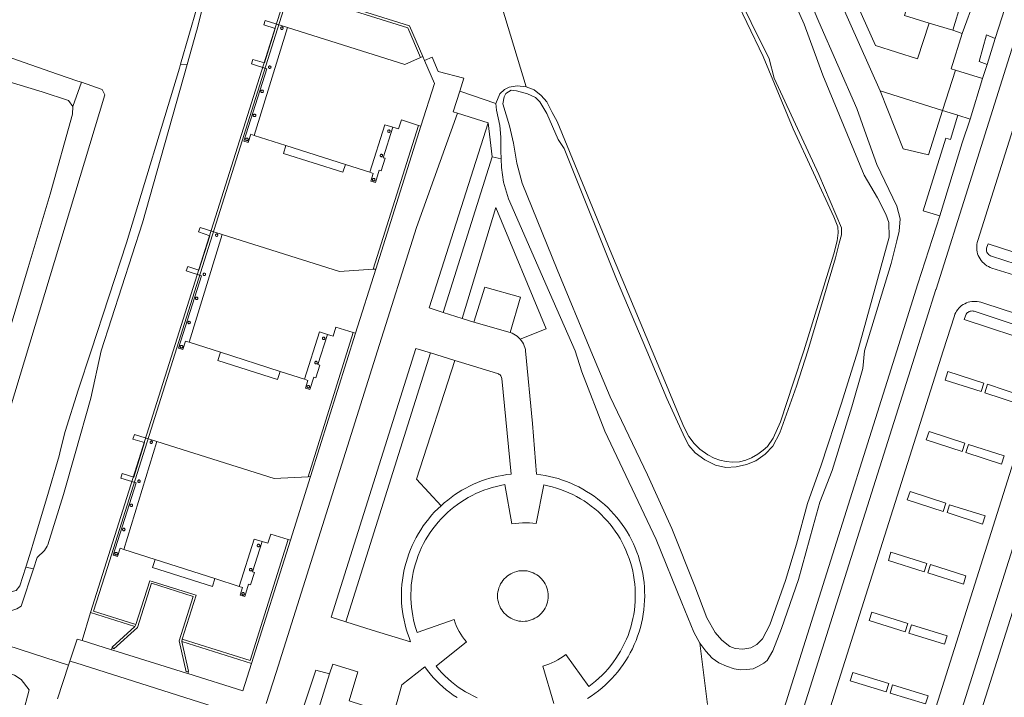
# Model space of a CAD drawing. Header units: metres. Extents: x 89888 to 94270, y 464165 to 468904.
# Tile 195 of 256: x 93738 to 93874, y 465952 to 466046. Entities that reach past the tile are written whole.
import ezdxf

# ---------------------------------------------------------------- set-up
doc = ezdxf.new("R2010")
doc.units = ezdxf.units.M
for name, color, linetype, lineweight in [('B_BEBOUWINGSGRENS_0', 251, 'CONTINUOUS', 13), ('B_OVERBOUWLIJN_LIJN_1', 251, 'CONTINUOUS', 13), ('G_GRENS_ALGEMEEN_0', 251, 'CONTINUOUS', 13), ('T_CULTUURGRENS_0', 251, 'CONTINUOUS', 13), ('T_HEK_LIJN_0', 251, 'CONTINUOUS', 13), ('V_WEGGRENS_0', 251, 'CONTINUOUS', 13), ('W_WATERGRENS_0', 251, 'CONTINUOUS', 13)]:
    doc.layers.add(name, color=color, linetype=linetype, lineweight=lineweight)

msp = doc.modelspace()

# ---------------------------------------------------------------- linework, layer by layer
at = {"layer": 'B_BEBOUWINGSGRENS_0'}
for p, q in [((93866.64, 466044.28), (93863.36, 466045.29)), ((93810.77, 465966.12), (93810.76, 465966.41))]:
    msp.add_line(p, q, dxfattribs=at)
for points in [[(93863.36, 466045.29), (93859.94, 466046.33), (93861.1, 466050.15), (93867.8, 466048.1), (93866.64, 466044.28)], [(93816.37, 465953.63), (93816.85, 465953.99), (93817.31, 465954.37), (93817.76, 465954.77), (93818.2, 465955.19), (93818.62, 465955.62), (93819.02, 465956.07), (93819.4, 465956.53), (93819.77, 465957.01), (93820.12, 465957.5), (93820.44, 465958), (93820.75, 465958.52), (93821.04, 465959.05), (93821.31, 465959.59), (93821.55, 465960.14), (93821.78, 465960.69), (93821.98, 465961.26), (93822.16, 465961.83), (93822.32, 465962.41), (93822.46, 465963), (93822.57, 465963.59), (93822.66, 465964.18), (93822.73, 465964.78), (93822.77, 465965.38), (93822.79, 465965.98), (93822.79, 465966.59), (93822.76, 465967.19), (93822.71, 465967.78), (93822.64, 465968.38), (93822.54, 465968.98), (93822.43, 465969.57), (93822.29, 465970.15), (93822.12, 465970.73), (93821.93, 465971.31), (93821.73, 465971.88), (93821.5, 465972.44), (93821.24, 465972.98), (93820.97, 465973.52), (93820.68, 465974.05), (93820.36, 465974.57), (93820.03, 465975.07), (93819.68, 465975.56), (93819.3, 465976.04), (93818.91, 465976.5), (93818.5, 465976.94), (93818.08, 465977.37), (93817.64, 465977.78), (93817.18, 465978.18), (93816.71, 465978.55), (93816.22, 465978.91), (93815.72, 465979.25), (93815.2, 465979.57), (93814.68, 465979.86), (93814.14, 465980.14), (93813.59, 465980.4), (93813.04, 465980.63), (93812.47, 465980.84), (93811.9, 465981.03), (93811.32, 465981.2), (93810.73, 465981.34), (93810.14, 465981.47), (93809.12, 465976.15), (93808.64, 465976.2), (93808.16, 465976.23), (93807.68, 465976.24), (93807.2, 465976.23), (93806.72, 465976.21), (93806.24, 465976.16), (93805.76, 465976.09), (93804.76, 465981.51), (93804.18, 465981.4), (93803.6, 465981.27), (93803.02, 465981.12), (93802.45, 465980.94), (93801.89, 465980.74), (93801.33, 465980.52), (93800.79, 465980.28), (93800.25, 465980.02), (93799.73, 465979.73), (93799.21, 465979.43), (93798.71, 465979.11), (93798.23, 465978.77), (93797.75, 465978.41), (93797.29, 465978.03), (93796.84, 465977.64), (93796.4, 465977.22), (93795.98, 465976.79), (93795.58, 465976.34), (93795.19, 465975.88), (93794.83, 465975.4), (93794.48, 465974.91), (93794.15, 465974.4), (93793.84, 465973.89), (93793.55, 465973.36), (93793.28, 465972.82), (93793.03, 465972.27), (93792.81, 465971.71), (93792.6, 465971.14), (93792.42, 465970.56), (93792.26, 465969.98), (93792.13, 465969.39), (93792.02, 465968.8), (93791.93, 465968.21), (93791.86, 465967.6), (93791.82, 465967), (93791.8, 465966.4), (93791.8, 465965.8), (93791.83, 465965.2), (93791.88, 465964.59), (93791.96, 465963.99), (93792.05, 465963.4), (93792.17, 465962.81), (93792.32, 465962.22), (93792.48, 465961.64), (93792.67, 465961.07), (93797.76, 465962.86), (93797.9, 465962.44), (93798.06, 465962.03), (93798.25, 465961.63), (93798.46, 465961.23), (93798.68, 465960.85), (93798.93, 465960.48), (93799.2, 465960.13), (93799.48, 465959.79), (93795.29, 465956.41), (93795.67, 465955.96), (93796.08, 465955.51), (93796.5, 465955.08), (93796.94, 465954.67), (93797.4, 465954.28), (93797.86, 465953.9), (93798.35, 465953.55), (93798.85, 465953.21), (93799.35, 465952.89), (93799.88, 465952.59), (93800.41, 465952.31), (93800.95, 465952.06)], [(93810.76, 465966.41), (93810.72, 465966.7), (93810.66, 465966.98), (93810.58, 465967.26), (93810.47, 465967.53), (93810.35, 465967.79), (93810.2, 465968.04), (93810.03, 465968.27), (93809.84, 465968.49), (93809.64, 465968.7), (93809.42, 465968.89), (93809.18, 465969.05), (93808.93, 465969.2), (93808.67, 465969.33), (93808.4, 465969.43), (93808.13, 465969.52), (93807.84, 465969.58), (93807.56, 465969.61), (93807.27, 465969.62), (93806.98, 465969.61), (93806.69, 465969.58), (93806.41, 465969.52), (93806.13, 465969.43), (93805.86, 465969.33), (93805.6, 465969.2), (93805.35, 465969.05), (93805.12, 465968.89), (93804.9, 465968.7), (93804.69, 465968.49), (93804.51, 465968.27), (93804.34, 465968.04), (93804.19, 465967.79), (93804.06, 465967.53), (93803.96, 465967.26), (93803.88, 465966.98), (93803.82, 465966.7), (93803.78, 465966.41), (93803.77, 465966.12), (93803.78, 465965.83), (93803.82, 465965.55), (93803.88, 465965.26), (93803.96, 465964.99), (93804.06, 465964.72), (93804.19, 465964.46), (93804.34, 465964.21), (93804.51, 465963.97), (93804.69, 465963.75), (93804.9, 465963.55), (93805.12, 465963.36), (93805.35, 465963.19), (93805.6, 465963.04), (93805.86, 465962.92), (93806.13, 465962.81), (93806.41, 465962.73), (93806.69, 465962.67), (93806.98, 465962.64), (93807.27, 465962.62), (93807.56, 465962.64), (93807.84, 465962.67), (93808.13, 465962.73), (93808.4, 465962.81), (93808.67, 465962.92), (93808.93, 465963.04), (93809.18, 465963.19), (93809.42, 465963.36), (93809.64, 465963.55), (93809.84, 465963.75), (93810.03, 465963.97), (93810.2, 465964.21), (93810.35, 465964.46), (93810.47, 465964.72), (93810.58, 465964.99), (93810.66, 465965.26), (93810.72, 465965.55), (93810.76, 465965.83), (93810.77, 465966.12)], [(93811.53, 465951.28), (93810.02, 465956.44), (93810.45, 465956.57), (93810.87, 465956.72), (93811.28, 465956.89), (93811.69, 465957.08), (93812.09, 465957.29), (93812.47, 465957.52), (93812.85, 465957.76), (93813.21, 465958.02), (93816.37, 465953.63)]]:
    msp.add_lwpolyline(points, dxfattribs=at)
at = {"layer": 'B_OVERBOUWLIJN_LIJN_1'}
for points in [[(93774.78, 466044.67), (93771.69, 466045.65), (93771.5, 466045.05), (93773.06, 466044.53), (93771.59, 466039.77), (93769.99, 466040.27), (93769.8, 466039.65), (93771.9, 466038.96), (93768.75, 466028.98), (93769.32, 466028.8), (93769.69, 466029.91), (93770.17, 466029.76), (93774.52, 466028.37), (93774.19, 466027.27), (93782.42, 466024.67), (93782.76, 466025.75), (93786.15, 466024.67), (93786.61, 466024.52), (93786.28, 466023.45), (93786.9, 466023.26), (93787.43, 466024.96), (93787.69, 466024.88), (93788.23, 466026.6), (93787.97, 466026.68), (93789.29, 466030.88)], [(93765.74, 466016.07), (93762.69, 466017.03), (93762.47, 466016.42), (93764.03, 466015.9), (93762.54, 466011.14), (93760.98, 466011.64), (93760.76, 466011.03), (93762.87, 466010.35), (93759.72, 466000.35), (93760.31, 466000.17), (93760.69, 466001.33), (93761.17, 466001.18), (93765.5, 465999.79), (93765.16, 465998.65), (93773.4, 465996.05), (93773.75, 465997.14), (93777.13, 465996.06), (93777.59, 465995.91), (93777.25, 465994.84), (93777.86, 465994.65), (93778.4, 465996.35), (93778.68, 465996.27), (93779.21, 465998.02), (93778.96, 465998.1), (93780.28, 466002.26)], [(93756.73, 465987.45), (93753.63, 465988.42), (93753.42, 465987.81), (93755.02, 465987.32), (93753.54, 465982.52), (93751.94, 465983.03), (93751.73, 465982.42), (93753.85, 465981.75), (93750.68, 465971.78), (93751.31, 465971.59), (93751.68, 465972.72), (93752.15, 465972.57), (93756.49, 465971.17), (93756.1, 465970.07), (93764.39, 465967.43), (93764.73, 465968.53), (93768.11, 465967.45), (93768.57, 465967.3), (93768.23, 465966.24), (93768.85, 465966.04), (93769.4, 465967.75), (93769.67, 465967.67), (93770.21, 465969.38), (93769.94, 465969.47), (93771.26, 465973.65)]]:
    msp.add_lwpolyline(points, dxfattribs=at)
at = {"layer": 'G_GRENS_ALGEMEEN_0'}
for p, q in [((93773.9, 466044.72), (93773.85, 466044.68)), ((93793.45, 466040.65), (93793.15, 466040.52)), ((93772.22, 466039.34), (93772.18, 466039.3)), ((93771.17, 466036), (93771.12, 466035.96)), ((93770.12, 466032.67), (93770.07, 466032.64)), ((93786.6, 466011.28), (93792.87, 466031.15)), ((93788.68, 466030.49), (93788.64, 466030.45)), ((93792.87, 466031.15), (93793.19, 466031.05)), ((93769.07, 466029.36), (93769.03, 466029.32)), ((93787.64, 466027.14), (93787.59, 466027.1)), ((93786.58, 466023.8), (93786.53, 466023.76)), ((93764.89, 466016.12), (93764.85, 466016.09)), ((93786.95, 466011.3), (93786.6, 466011.28)), ((93763.2, 466010.72), (93763.15, 466010.68)), ((93762.13, 466007.39), (93762.09, 466007.35)), ((93761.09, 466004.06), (93761.04, 466004.02)), ((93777.6, 465982.61), (93783.85, 466002.53)), ((93779.67, 466001.87), (93779.62, 466001.83)), ((93783.85, 466002.53), (93784.17, 466002.43)), ((93760.04, 466000.72), (93759.99, 466000.68)), ((93778.61, 465998.53), (93778.57, 465998.49)), ((93777.55, 465995.19), (93777.5, 465995.15)), ((93755.87, 465987.52), (93755.82, 465987.48)), ((93754.17, 465982.14), (93754.13, 465982.1)), ((93777.95, 465982.63), (93777.6, 465982.61)), ((93753.11, 465978.8), (93753.06, 465978.76)), ((93752.07, 465975.47), (93752.02, 465975.43)), ((93770.67, 465973.26), (93770.62, 465973.22)), ((93774.85, 465973.93), (93775.17, 465973.84)), ((93751.01, 465972.13), (93750.96, 465972.09)), ((93769.61, 465969.92), (93769.56, 465969.88)), ((93768.55, 465966.58), (93768.51, 465966.54)), ((93753.69, 465961.9), (93747.58, 465963.83)), ((93750.56, 465959.05), (93753.69, 465961.9)), ((93753.69, 465961.9), (93753.83, 465962.19)), ((93760.23, 465960.18), (93760.17, 465959.85)), ((93760.17, 465959.85), (93761.1, 465955.72)), ((93769.8, 465956.81), (93760.17, 465959.85))]:
    msp.add_line(p, q, dxfattribs=at)
for points in [[(93747.58, 465963.83), (93774.81, 466050.2), (93791.62, 466044.89), (93793.45, 466040.65)], [(93793.15, 466040.52), (93791.38, 466044.62), (93775.03, 466049.79), (93749.9, 465970.08), (93747.99, 465964.03), (93753.83, 465962.19)], [(93793.15, 466040.52), (93790.96, 466039.56), (93774.78, 466044.67), (93770.17, 466029.76), (93774.52, 466028.37), (93782.76, 466025.75), (93786.15, 466024.67), (93788.21, 466031.21), (93789.29, 466030.88), (93790.07, 466030.65), (93790.49, 466031.89), (93792.87, 466031.15)], [(93773.85, 466044.68), (93773.82, 466044.63), (93773.81, 466044.57), (93773.82, 466044.51), (93773.85, 466044.46), (93773.9, 466044.42), (93773.95, 466044.4), (93774.01, 466044.4), (93774.07, 466044.42), (93774.12, 466044.46), (93774.15, 466044.51), (93774.16, 466044.57), (93774.15, 466044.63), (93774.12, 466044.68), (93774.07, 466044.72), (93774.01, 466044.74), (93773.95, 466044.74), (93773.9, 466044.72)], [(93772.18, 466039.3), (93772.15, 466039.25), (93772.13, 466039.19), (93772.15, 466039.13), (93772.18, 466039.08), (93772.22, 466039.04), (93772.28, 466039.02), (93772.34, 466039.02), (93772.4, 466039.04), (93772.44, 466039.08), (93772.47, 466039.13), (93772.49, 466039.19), (93772.47, 466039.25), (93772.44, 466039.3), (93772.4, 466039.34), (93772.34, 466039.36), (93772.28, 466039.36), (93772.22, 466039.34)], [(93771.12, 466035.96), (93771.09, 466035.91), (93771.08, 466035.85), (93771.09, 466035.79), (93771.12, 466035.74), (93771.17, 466035.7), (93771.23, 466035.68), (93771.29, 466035.68), (93771.34, 466035.7), (93771.39, 466035.74), (93771.42, 466035.79), (93771.43, 466035.85), (93771.42, 466035.91), (93771.39, 466035.96), (93771.34, 466036), (93771.29, 466036.02), (93771.23, 466036.02), (93771.17, 466036)], [(93770.07, 466032.64), (93770.04, 466032.58), (93770.03, 466032.52), (93770.04, 466032.46), (93770.07, 466032.41), (93770.12, 466032.37), (93770.17, 466032.35), (93770.23, 466032.35), (93770.29, 466032.37), (93770.34, 466032.41), (93770.37, 466032.46), (93770.38, 466032.52), (93770.37, 466032.58), (93770.34, 466032.64), (93770.29, 466032.67), (93770.23, 466032.7), (93770.17, 466032.7), (93770.12, 466032.67)], [(93788.64, 466030.45), (93788.61, 466030.4), (93788.6, 466030.34), (93788.61, 466030.28), (93788.64, 466030.23), (93788.68, 466030.19), (93788.74, 466030.17), (93788.8, 466030.17), (93788.86, 466030.19), (93788.9, 466030.23), (93788.93, 466030.28), (93788.95, 466030.34), (93788.93, 466030.4), (93788.9, 466030.45), (93788.86, 466030.49), (93788.8, 466030.51), (93788.74, 466030.51), (93788.68, 466030.49)], [(93769.03, 466029.32), (93769, 466029.27), (93768.99, 466029.21), (93769, 466029.15), (93769.03, 466029.09), (93769.07, 466029.05), (93769.13, 466029.03), (93769.19, 466029.03), (93769.25, 466029.05), (93769.3, 466029.09), (93769.33, 466029.15), (93769.34, 466029.21), (93769.33, 466029.27), (93769.3, 466029.32), (93769.25, 466029.36), (93769.19, 466029.38), (93769.13, 466029.38), (93769.07, 466029.36)], [(93787.59, 466027.1), (93787.56, 466027.05), (93787.55, 466026.99), (93787.56, 466026.93), (93787.59, 466026.88), (93787.64, 466026.84), (93787.69, 466026.82), (93787.75, 466026.82), (93787.81, 466026.84), (93787.86, 466026.88), (93787.89, 466026.93), (93787.9, 466026.99), (93787.89, 466027.05), (93787.86, 466027.1), (93787.81, 466027.14), (93787.75, 466027.16), (93787.69, 466027.16), (93787.64, 466027.14)], [(93786.53, 466023.76), (93786.5, 466023.71), (93786.49, 466023.65), (93786.5, 466023.59), (93786.53, 466023.53), (93786.58, 466023.49), (93786.64, 466023.47), (93786.7, 466023.47), (93786.76, 466023.49), (93786.8, 466023.53), (93786.83, 466023.59), (93786.84, 466023.65), (93786.83, 466023.71), (93786.8, 466023.76), (93786.76, 466023.8), (93786.7, 466023.82), (93786.64, 466023.82), (93786.58, 466023.8)], [(93786.6, 466011.28), (93781.94, 466010.97), (93765.74, 466016.07), (93761.17, 466001.18), (93765.5, 465999.79), (93773.75, 465997.14), (93777.13, 465996.06), (93779.2, 466002.6), (93780.28, 466002.26), (93781.05, 466002.03), (93781.46, 466003.27), (93783.85, 466002.53)], [(93764.85, 466016.09), (93764.82, 466016.03), (93764.8, 466015.97), (93764.82, 466015.91), (93764.85, 466015.86), (93764.89, 466015.82), (93764.95, 466015.8), (93765.01, 466015.8), (93765.07, 466015.82), (93765.11, 466015.86), (93765.14, 466015.91), (93765.15, 466015.97), (93765.14, 466016.03), (93765.11, 466016.09), (93765.07, 466016.12), (93765.01, 466016.15), (93764.95, 466016.15), (93764.89, 466016.12)], [(93763.15, 466010.68), (93763.12, 466010.63), (93763.11, 466010.57), (93763.12, 466010.51), (93763.15, 466010.46), (93763.2, 466010.42), (93763.25, 466010.4), (93763.31, 466010.4), (93763.37, 466010.42), (93763.42, 466010.46), (93763.45, 466010.51), (93763.46, 466010.57), (93763.45, 466010.63), (93763.42, 466010.68), (93763.37, 466010.72), (93763.31, 466010.74), (93763.25, 466010.74), (93763.2, 466010.72)], [(93762.09, 466007.35), (93762.06, 466007.3), (93762.04, 466007.24), (93762.06, 466007.18), (93762.09, 466007.13), (93762.13, 466007.09), (93762.19, 466007.07), (93762.25, 466007.07), (93762.31, 466007.09), (93762.35, 466007.13), (93762.38, 466007.18), (93762.4, 466007.24), (93762.38, 466007.3), (93762.35, 466007.35), (93762.31, 466007.39), (93762.25, 466007.41), (93762.19, 466007.41), (93762.13, 466007.39)], [(93761.04, 466004.02), (93761.01, 466003.97), (93761, 466003.91), (93761.01, 466003.85), (93761.04, 466003.8), (93761.09, 466003.76), (93761.14, 466003.74), (93761.2, 466003.74), (93761.26, 466003.76), (93761.31, 466003.8), (93761.34, 466003.85), (93761.35, 466003.91), (93761.34, 466003.97), (93761.31, 466004.02), (93761.26, 466004.06), (93761.2, 466004.08), (93761.14, 466004.08), (93761.09, 466004.06)], [(93779.62, 466001.83), (93779.59, 466001.78), (93779.58, 466001.72), (93779.59, 466001.66), (93779.62, 466001.61), (93779.67, 466001.57), (93779.73, 466001.55), (93779.79, 466001.55), (93779.85, 466001.57), (93779.89, 466001.61), (93779.92, 466001.66), (93779.93, 466001.72), (93779.92, 466001.78), (93779.89, 466001.83), (93779.85, 466001.87), (93779.79, 466001.89), (93779.73, 466001.89), (93779.67, 466001.87)], [(93759.99, 466000.68), (93759.96, 466000.63), (93759.95, 466000.57), (93759.96, 466000.51), (93759.99, 466000.45), (93760.04, 466000.41), (93760.09, 466000.39), (93760.15, 466000.39), (93760.21, 466000.41), (93760.26, 466000.45), (93760.29, 466000.51), (93760.3, 466000.57), (93760.29, 466000.63), (93760.26, 466000.68), (93760.21, 466000.72), (93760.15, 466000.74), (93760.09, 466000.74), (93760.04, 466000.72)], [(93778.57, 465998.49), (93778.54, 465998.43), (93778.53, 465998.37), (93778.54, 465998.31), (93778.57, 465998.26), (93778.61, 465998.22), (93778.67, 465998.2), (93778.73, 465998.2), (93778.79, 465998.22), (93778.84, 465998.26), (93778.87, 465998.31), (93778.88, 465998.37), (93778.87, 465998.43), (93778.84, 465998.49), (93778.79, 465998.53), (93778.73, 465998.55), (93778.67, 465998.55), (93778.61, 465998.53)], [(93777.5, 465995.15), (93777.47, 465995.1), (93777.46, 465995.04), (93777.47, 465994.98), (93777.5, 465994.93), (93777.55, 465994.89), (93777.61, 465994.87), (93777.67, 465994.87), (93777.73, 465994.89), (93777.77, 465994.93), (93777.8, 465994.98), (93777.81, 465995.04), (93777.8, 465995.1), (93777.77, 465995.15), (93777.73, 465995.19), (93777.67, 465995.21), (93777.61, 465995.21), (93777.55, 465995.19)], [(93774.85, 465973.93), (93772.45, 465974.68), (93772.05, 465973.42), (93771.26, 465973.65), (93770.18, 465973.98), (93768.11, 465967.45), (93764.73, 465968.53), (93756.49, 465971.17), (93752.15, 465972.57), (93756.73, 465987.45), (93772.91, 465982.34), (93777.6, 465982.61)], [(93755.82, 465987.48), (93755.79, 465987.43), (93755.78, 465987.37), (93755.79, 465987.31), (93755.82, 465987.26), (93755.87, 465987.22), (93755.92, 465987.2), (93755.98, 465987.2), (93756.04, 465987.22), (93756.09, 465987.26), (93756.12, 465987.31), (93756.13, 465987.37), (93756.12, 465987.43), (93756.09, 465987.48), (93756.04, 465987.52), (93755.98, 465987.54), (93755.92, 465987.54), (93755.87, 465987.52)], [(93754.13, 465982.1), (93754.1, 465982.04), (93754.09, 465981.98), (93754.1, 465981.92), (93754.13, 465981.87), (93754.17, 465981.83), (93754.23, 465981.81), (93754.29, 465981.81), (93754.35, 465981.83), (93754.4, 465981.87), (93754.43, 465981.92), (93754.44, 465981.98), (93754.43, 465982.04), (93754.4, 465982.1), (93754.35, 465982.14), (93754.29, 465982.16), (93754.23, 465982.16), (93754.17, 465982.14)], [(93753.06, 465978.76), (93753.03, 465978.71), (93753.02, 465978.65), (93753.03, 465978.59), (93753.06, 465978.54), (93753.11, 465978.5), (93753.17, 465978.48), (93753.23, 465978.48), (93753.28, 465978.5), (93753.33, 465978.54), (93753.36, 465978.59), (93753.37, 465978.65), (93753.36, 465978.71), (93753.33, 465978.76), (93753.28, 465978.8), (93753.23, 465978.82), (93753.17, 465978.82), (93753.11, 465978.8)], [(93752.02, 465975.43), (93751.99, 465975.38), (93751.98, 465975.32), (93751.99, 465975.26), (93752.02, 465975.21), (93752.07, 465975.17), (93752.13, 465975.15), (93752.19, 465975.15), (93752.24, 465975.17), (93752.29, 465975.21), (93752.32, 465975.26), (93752.33, 465975.32), (93752.32, 465975.38), (93752.29, 465975.43), (93752.24, 465975.47), (93752.19, 465975.49), (93752.13, 465975.49), (93752.07, 465975.47)], [(93760.23, 465960.18), (93769.59, 465957.22), (93774.85, 465973.93)], [(93770.62, 465973.22), (93770.59, 465973.16), (93770.58, 465973.1), (93770.59, 465973.04), (93770.62, 465972.99), (93770.67, 465972.95), (93770.73, 465972.93), (93770.79, 465972.93), (93770.84, 465972.95), (93770.89, 465972.99), (93770.92, 465973.04), (93770.93, 465973.1), (93770.92, 465973.16), (93770.89, 465973.22), (93770.84, 465973.26), (93770.79, 465973.28), (93770.73, 465973.28), (93770.67, 465973.26)], [(93750.96, 465972.09), (93750.93, 465972.03), (93750.92, 465971.97), (93750.93, 465971.91), (93750.96, 465971.86), (93751.01, 465971.82), (93751.07, 465971.8), (93751.12, 465971.8), (93751.18, 465971.82), (93751.23, 465971.86), (93751.26, 465971.91), (93751.27, 465971.97), (93751.26, 465972.03), (93751.23, 465972.09), (93751.18, 465972.13), (93751.12, 465972.15), (93751.07, 465972.15), (93751.01, 465972.13)], [(93769.56, 465969.88), (93769.53, 465969.83), (93769.52, 465969.77), (93769.53, 465969.71), (93769.56, 465969.66), (93769.61, 465969.62), (93769.66, 465969.6), (93769.72, 465969.6), (93769.78, 465969.62), (93769.83, 465969.66), (93769.86, 465969.71), (93769.87, 465969.77), (93769.86, 465969.83), (93769.83, 465969.88), (93769.78, 465969.92), (93769.72, 465969.94), (93769.66, 465969.94), (93769.61, 465969.92)], [(93753.83, 465962.19), (93755.76, 465968.23), (93756.07, 465968.13), (93761.83, 465966.32), (93762.14, 465966.22), (93760.23, 465960.18)], [(93768.51, 465966.54), (93768.48, 465966.49), (93768.46, 465966.43), (93768.48, 465966.37), (93768.51, 465966.32), (93768.55, 465966.28), (93768.61, 465966.26), (93768.67, 465966.26), (93768.73, 465966.28), (93768.77, 465966.32), (93768.8, 465966.37), (93768.81, 465966.43), (93768.8, 465966.49), (93768.77, 465966.54), (93768.73, 465966.58), (93768.67, 465966.6), (93768.61, 465966.6), (93768.55, 465966.58)]]:
    msp.add_lwpolyline(points, dxfattribs=at)
at = {"layer": 'T_CULTUURGRENS_0'}
for p, q in [((93759.99, 466039.59), (93760.91, 466039.55)), ((93745.1, 466033.77), (93746.31, 466037.1)), ((93803.02, 466026.81), (93804.28, 466026.52)), ((93873.32, 466004.22), (93869.59, 466005.46)), ((93865.95, 465997.13), (93865.58, 465995.96)), ((93871.43, 465995.37), (93871.07, 465994.21)), ((93868.3, 465987.23), (93863.35, 465988.86)), ((93873.71, 465985.49), (93868.81, 465987.07)), ((93860.35, 465979.41), (93865.32, 465977.79)), ((93865.83, 465977.64), (93870.74, 465976.05)), ((93863.04, 465970.61), (93858.09, 465972.19)), ((93739.7, 465969.89), (93738.64, 465970.12)), ((93868.45, 465968.89), (93863.57, 465970.46)), ((93746.4, 465959.96), (93747.58, 465963.83)), ((93855.45, 465963.88), (93855.09, 465962.74)), ((93860.93, 465962.14), (93860.58, 465961.01)), ((93831.69, 465959.61), (93832.74, 465951.12)), ((93857.79, 465954.02), (93852.82, 465955.55)), ((93863.24, 465952.33), (93858.32, 465953.85))]:
    msp.add_line(p, q, dxfattribs=at)
for points in [[(93798.37, 466157.67), (93794.27, 466142.56), (93793.6, 466140.72), (93792.67, 466138.38), (93791.7, 466134.56), (93786.64, 466119.24), (93779.8, 466100.27), (93774.57, 466085.67), (93773.29, 466082.07), (93766.05, 466059.58), (93765.67, 466058.04), (93765.44, 466057.1), (93762.29, 466044.44), (93762.21, 466044.15), (93760.91, 466039.55)], [(93793.09, 466069.68), (93801.35, 466057.46), (93807.74, 466036.47)], [(93807.74, 466036.47), (93808.82, 466036.04), (93809.8, 466035.28), (93810.56, 466034.4), (93811.32, 466032.93), (93812.02, 466031.68), (93819.3, 466013.84), (93825.13, 466000), (93826.63, 465996.36), (93828.73, 465991.23), (93829.5, 465989.5), (93830.19, 465988.14), (93830.92, 465987.21), (93831.68, 465986.4), (93832.82, 465985.61), (93833.7, 465985.19), (93834.47, 465984.89), (93835.32, 465984.71), (93836.21, 465984.63), (93837.18, 465984.68), (93838.05, 465984.89), (93838.85, 465985.22), (93839.69, 465985.7), (93840.45, 465986.28), (93841.03, 465986.79), (93841.82, 465987.92), (93842.83, 465990.17), (93844.61, 465995.67), (93846.05, 466000), (93850.18, 466013.38), (93850.68, 466015.2), (93850.82, 466016.31), (93850.76, 466017.11), (93850.21, 466018.53), (93844.6, 466030.67), (93840.43, 466040.64), (93831.4, 466059.52)], [(93842.57, 466058.63), (93848.12, 466045.47), (93853.37, 466033.46), (93854.65, 466029.83), (93856.14, 466025.74), (93858.89, 466019.98), (93859.34, 466018.24), (93859.21, 466016.54), (93858.89, 466015.18), (93858.1, 466012.08), (93854.44, 466000), (93854.2, 465997.54), (93852.68, 465992.27), (93849.96, 465983.46), (93848.25, 465979.07), (93847.34, 465975.77), (93845.33, 465968.41), (93842.98, 465961.63), (93841.79, 465958.55), (93840.99, 465957.22), (93840.53, 465956.86), (93839.78, 465956.41), (93839.06, 465956.08), (93838.14, 465955.95), (93837.33, 465955.91), (93836.42, 465956.06), (93835.39, 465956.42), (93834.34, 465956.9), (93833.41, 465957.54), (93832.51, 465958.48), (93831.69, 465959.61)], [(93745.1, 466033.77), (93744.53, 466034.58), (93740.91, 466035.79), (93720.17, 466042.03)], [(93760.91, 466039.55), (93754.73, 466017.69), (93749.04, 466000), (93747.62, 465993.48), (93745.43, 465985.8), (93743.82, 465980.16), (93741.68, 465973.21), (93741.56, 465973.01), (93741.21, 465972.42), (93740.21, 465971.46), (93739.7, 465969.89)], [(93803.55, 466034.15), (93804.07, 466035.49), (93804.72, 466036.1), (93805.39, 466036.41), (93806.46, 466036.59), (93807.74, 466036.47)], [(93865.22, 466033.21), (93863.27, 466027.09), (93859.76, 466027.91), (93856.58, 466035.91)], [(93732.82, 465991.13), (93733.43, 465993.15), (93738.95, 466011.52), (93742, 466021.66), (93745.07, 466032.69), (93745.1, 466033.77)], [(93804.07, 466031.14), (93803.61, 466033.25), (93803.55, 466034.15)], [(93804.28, 466026.52), (93804.23, 466027.65), (93804.22, 466029.5), (93804.07, 466031.14)], [(93831.69, 465959.61), (93830.86, 465961.11), (93829.21, 465965.18), (93825.65, 465973.91), (93818.56, 465988.9), (93815.4, 465997.11), (93814.48, 466000), (93810.94, 466008.04), (93805.29, 466021), (93804.59, 466023.31), (93804.32, 466025.34), (93804.28, 466026.52)], [(93806.88, 466001.63), (93810.5, 466003.04), (93803.54, 466019.81), (93798.9, 466004.48)], [(93881.89, 466011.42), (93871.5, 466014.76), (93871.34, 466014.32), (93871.3, 466014.19), (93871.28, 466014.05), (93871.28, 466013.91), (93871.3, 466013.77), (93871.35, 466013.64), (93871.41, 466013.51), (93871.49, 466013.39), (93871.58, 466013.29), (93871.69, 466013.2), (93871.82, 466013.13), (93871.95, 466013.07), (93880.49, 466010.3)], [(93869.59, 466005.46), (93869.45, 466005.49), (93869.31, 466005.51), (93869.17, 466005.5), (93869.03, 466005.47), (93868.9, 466005.43), (93868.78, 466005.36), (93868.66, 466005.28), (93868.56, 466005.18), (93868.48, 466005.07), (93868.41, 466004.95), (93868.36, 466004.82), (93868.21, 466004.31), (93878.57, 466000.91)], [(93878.12, 466002.64), (93873.32, 466004.22)], [(93797.87, 465998.68), (93792.56, 465982.25), (93795.97, 465978.6)], [(93865.58, 465995.96), (93870.55, 465994.36), (93870.91, 465995.51), (93865.95, 465997.13)], [(93871.07, 465994.21), (93875.96, 465992.58), (93876.32, 465993.75), (93871.43, 465995.37)], [(93863.35, 465988.86), (93862.97, 465987.72), (93867.93, 465986.1), (93868.3, 465987.23)], [(93868.81, 465987.07), (93868.45, 465985.94), (93873.34, 465984.34), (93873.71, 465985.49)], [(93865.32, 465977.79), (93865.67, 465978.93), (93860.72, 465980.54), (93860.35, 465979.41)], [(93870.74, 465976.05), (93871.08, 465977.19), (93866.18, 465978.74), (93865.83, 465977.64)], [(93858.09, 465972.19), (93857.74, 465971.05), (93862.69, 465969.47), (93863.04, 465970.61)], [(93739.7, 465969.89), (93738.01, 465964.74), (93737.37, 465964.35), (93736.43, 465964.05), (93735.53, 465964.03), (93734.8, 465964.15), (93734.05, 465964.28), (93733.12, 465964.67), (93731.77, 465965.25), (93731.09, 465965.71)], [(93863.57, 465970.46), (93863.2, 465969.32), (93868.1, 465967.74), (93868.45, 465968.89)], [(93855.09, 465962.74), (93860.06, 465961.18), (93860.43, 465962.31), (93855.45, 465963.88)], [(93860.58, 465961.01), (93865.49, 465959.46), (93865.85, 465960.6), (93860.93, 465962.14)], [(93852.82, 465955.55), (93852.45, 465954.41), (93857.44, 465952.87), (93857.79, 465954.02)], [(93858.32, 465953.85), (93857.96, 465952.71), (93862.88, 465951.21), (93863.24, 465952.33)]]:
    msp.add_lwpolyline(points, dxfattribs=at)
at = {"layer": 'T_HEK_LIJN_0'}
msp.add_line((93798.54, 466035.89), (93803.55, 466034.15), dxfattribs=at)
at = {"layer": 'V_WEGGRENS_0'}
for p, q in [((93878.66, 466062.73), (93872.49, 466043.16)), ((93845.74, 466060.37), (93856.58, 466035.91)), ((93867.94, 466043.82), (93870.31, 466050.43)), ((93867.94, 466043.82), (93866.64, 466044.28)), ((93872.49, 466043.16), (93871.36, 466039.58)), ((93793.68, 466040.12), (93793.45, 466040.65)), ((93866.98, 466038.78), (93865.22, 466033.21)), ((93870.74, 466037.62), (93866.98, 466038.78)), ((93871.36, 466039.58), (93870.74, 466037.62)), ((93869.04, 466032.01), (93870.74, 466037.62)), ((93856.58, 466035.91), (93865.22, 466033.21)), ((93865.22, 466033.21), (93867.34, 466032.54)), ((93802.45, 466031.51), (93798.24, 466032.82)), ((93867.34, 466032.54), (93869.04, 466032.01)), ((93793.19, 466031.05), (93786.95, 466011.3)), ((93803.02, 466026.81), (93802.45, 466031.51)), ((93796.26, 466005.31), (93803.02, 466026.81)), ((93864.86, 466018.65), (93861.81, 466009.26)), ((93786.95, 466011.3), (93784.17, 466002.43)), ((93805.52, 466002.54), (93806.94, 466007.39)), ((93861.62, 466000), (93864.29, 466008.46)), ((93798.9, 466004.48), (93796.26, 466005.31)), ((93800.49, 466003.98), (93798.9, 466004.48)), ((93800.49, 466003.98), (93805.52, 466002.54)), ((93784.17, 466002.43), (93777.95, 465982.63)), ((93782.84, 465962.56), (93794.5, 465999.72)), ((93794.5, 465999.72), (93797.87, 465998.68)), ((93777.95, 465982.63), (93775.17, 465973.84)), ((93870.56, 465950.25), (93878.37, 465975.02)), ((93775.17, 465973.84), (93769.8, 465956.81)), ((93750.45, 465958.7), (93746.4, 465959.96)), ((93750.56, 465959.05), (93750.45, 465958.7)), ((93744.7, 465957.13), (93744.52, 465956.59)), ((93742.99, 465951.92), (93744.52, 465956.59)), ((93761, 465955.41), (93761.1, 465955.72)), ((93780.58, 465955.37), (93781.01, 465956.72)), ((93778.9, 465950.03), (93780.58, 465955.37)), ((93739.07, 465953.14), (93738.23, 465949.84))]:
    msp.add_line(p, q, dxfattribs=at)
for points in [[(93906.92, 466132.08), (93870.07, 466015.22), (93870, 466014.97), (93869.95, 466014.71), (93869.93, 466014.45), (93869.93, 466014.18), (93869.95, 466013.92), (93869.99, 466013.66), (93870.06, 466013.41), (93870.15, 466013.16), (93870.26, 466012.92), (93870.39, 466012.69), (93870.54, 466012.47), (93870.71, 466012.27), (93870.9, 466012.09), (93871.1, 466011.91), (93871.32, 466011.76), (93871.54, 466011.63), (93871.78, 466011.52), (93872.03, 466011.43), (93874.99, 466010.48)], [(93864.29, 466008.46), (93864.32, 466008.53), (93868.98, 466023.27), (93882.89, 466067.48), (93888.19, 466084.32), (93886.43, 466087.29)], [(93863.36, 466045.29), (93861.75, 466040.34), (93855.95, 466042.16), (93848.59, 466058.65), (93850.78, 466063.55), (93850.87, 466063.51), (93850.96, 466063.47), (93851.05, 466063.43), (93851.14, 466063.39), (93851.23, 466063.35), (93851.32, 466063.32), (93851.42, 466063.28), (93851.51, 466063.25), (93851.6, 466063.21), (93851.7, 466063.18)], [(93866.98, 466038.78), (93866.39, 466038.97), (93867.94, 466043.82)], [(93872.49, 466043.16), (93871.3, 466043.66), (93870.25, 466039.95), (93871.36, 466039.58)], [(93793.68, 466040.12), (93795.05, 466036.93), (93793.19, 466031.05)], [(93798.54, 466035.89), (93799.11, 466037.67), (93795.59, 466038.6), (93794.76, 466040.57), (93793.68, 466040.12)], [(93798.24, 466032.82), (93797.62, 466033.01), (93798.54, 466035.89)], [(93771.82, 465951.25), (93773.19, 465955.55), (93783.04, 465986.83), (93787.2, 466000), (93792.57, 466017.02), (93798.24, 466032.82)], [(93867.34, 466032.54), (93866.29, 466029.19), (93865.66, 466029.38), (93862.53, 466019.36), (93864.86, 466018.65)], [(93869.04, 466032.01), (93867.94, 466028.72), (93864.86, 466018.65)], [(93802.45, 466031.51), (93794.31, 466005.93), (93796.26, 466005.31)], [(93806.94, 466007.39), (93802.01, 466008.79), (93800.49, 466003.98)], [(93861.81, 466009.26), (93858.9, 466000), (93836.9, 465930.17)], [(93869.29, 466006.82), (93869.24, 466006.81), (93868.99, 466006.77), (93868.74, 466006.7), (93868.51, 466006.62), (93868.27, 466006.51), (93868.05, 466006.38), (93867.85, 466006.24), (93867.65, 466006.08), (93867.47, 466005.9), (93867.31, 466005.7), (93867.16, 466005.49), (93867.04, 466005.28), (93866.93, 466005.04), (93866.84, 466004.81), (93865.32, 466000), (93843.68, 465931.61)], [(93873.71, 466005.67), (93870.49, 466006.7), (93870.25, 466006.76), (93870, 466006.81), (93869.75, 466006.83), (93869.49, 466006.83), (93869.29, 466006.82)], [(93878.96, 466003.79), (93878.75, 466003.94), (93878.52, 466004.08), (93878.28, 466004.19), (93878.04, 466004.28), (93873.71, 466005.67)], [(93806.88, 466001.63), (93806.68, 466001.83), (93806.48, 466002.01), (93806.26, 466002.17), (93806.02, 466002.32), (93805.78, 466002.44), (93805.52, 466002.54)], [(93884.16, 466002.07), (93883.51, 466000), (93875.75, 465975.42), (93865.05, 465941.59), (93858.28, 465920.08), (93857.21, 465916.69)], [(93816.17, 465951.94), (93816.7, 465952.28), (93817.21, 465952.64), (93817.71, 465953.02), (93818.19, 465953.42), (93818.66, 465953.84), (93819.11, 465954.27), (93819.55, 465954.72), (93819.97, 465955.19), (93820.37, 465955.67), (93820.76, 465956.17), (93821.12, 465956.68), (93821.47, 465957.2), (93821.79, 465957.73), (93822.1, 465958.28), (93822.38, 465958.84), (93822.65, 465959.41), (93822.89, 465959.99), (93823.11, 465960.58), (93823.31, 465961.17), (93823.49, 465961.77), (93823.64, 465962.38), (93823.77, 465962.99), (93823.88, 465963.61), (93823.97, 465964.23), (93824.03, 465964.86), (93824.07, 465965.48), (93824.09, 465966.11), (93824.08, 465966.74), (93824.05, 465967.36), (93824, 465967.99), (93823.92, 465968.61), (93823.82, 465969.23), (93823.7, 465969.84), (93823.55, 465970.44), (93823.39, 465971.04), (93823.21, 465971.62), (93823, 465972.2), (93822.77, 465972.77), (93822.52, 465973.34), (93822.26, 465973.89), (93821.97, 465974.43), (93821.66, 465974.97), (93821.33, 465975.49), (93820.98, 465975.99), (93820.62, 465976.49), (93820.23, 465976.97), (93819.83, 465977.44), (93819.42, 465977.89), (93818.98, 465978.33), (93818.53, 465978.75), (93818.07, 465979.15), (93817.59, 465979.53), (93817.1, 465979.9), (93816.59, 465980.25), (93816.07, 465980.58), (93815.54, 465980.89), (93815, 465981.19), (93814.45, 465981.46), (93813.88, 465981.71), (93813.31, 465981.94), (93812.74, 465982.15), (93812.15, 465982.34), (93811.56, 465982.5), (93810.96, 465982.65), (93810.35, 465982.77), (93809.75, 465982.87), (93809.14, 465982.95), (93808.59, 465989.94), (93807.64, 466000), (93807.62, 466000.18), (93807.55, 466000.44), (93807.46, 466000.7), (93807.34, 466000.95), (93807.21, 466001.19), (93807.05, 466001.42), (93806.88, 466001.63)], [(93794.5, 465999.72), (93792.5, 466000.34), (93780.81, 465963.2), (93782.84, 465962.56)], [(93836.37, 465928.48), (93839.55, 465930.22), (93861.62, 466000)], [(93797.87, 465998.68), (93798.78, 465998.39), (93803.76, 465996.87), (93803.89, 465996.82), (93804.01, 465996.75), (93804.12, 465996.66), (93804.21, 465996.55), (93804.27, 465996.43), (93804.32, 465996.3), (93804.35, 465996.16), (93805.63, 465982.96), (93805.03, 465982.89), (93804.44, 465982.79), (93803.85, 465982.68), (93803.27, 465982.54), (93802.69, 465982.39), (93802.12, 465982.21), (93801.55, 465982.02), (93800.99, 465981.8), (93800.44, 465981.56), (93799.9, 465981.3), (93799.37, 465981.03), (93798.85, 465980.73), (93798.34, 465980.42), (93797.84, 465980.09), (93797.35, 465979.74), (93796.88, 465979.38), (93796.41, 465979), (93795.97, 465978.6)], [(93878.68, 465996.3), (93856.97, 465927.54)], [(93795.97, 465978.6), (93795.52, 465978.17), (93795.08, 465977.73), (93794.66, 465977.27), (93794.26, 465976.79), (93793.88, 465976.3), (93793.51, 465975.8), (93793.17, 465975.28), (93792.84, 465974.75), (93792.53, 465974.21), (93792.25, 465973.66), (93791.98, 465973.1), (93791.73, 465972.53), (93791.51, 465971.95), (93791.31, 465971.36), (93791.13, 465970.77), (93790.97, 465970.16), (93790.84, 465969.56), (93790.72, 465968.95), (93790.63, 465968.33), (93790.56, 465967.71), (93790.52, 465967.09), (93790.5, 465966.47), (93790.5, 465965.85), (93790.52, 465965.23), (93790.57, 465964.61), (93790.64, 465963.99), (93790.74, 465963.38), (93790.85, 465962.77), (93790.99, 465962.16), (93791.15, 465961.56), (93791.34, 465960.97), (93791.54, 465960.38), (93791.77, 465959.8), (93786.47, 465961.42), (93782.84, 465962.56)], [(93744.52, 465956.59), (93727.72, 465961.99), (93720.26, 465964.37), (93698.12, 465971.11)], [(93696.85, 465967.79), (93697.34, 465967.64), (93737.05, 465955.18), (93738.01, 465954.61), (93739.07, 465953.14)], [(93761.1, 465955.72), (93760.78, 465955.65), (93759.82, 465959.95), (93761.75, 465966.07), (93755.99, 465967.89), (93754.04, 465961.78), (93750.77, 465958.81), (93750.56, 465959.05)], [(93746.4, 465959.96), (93745.7, 465960.18), (93744.7, 465957.13)], [(93750.45, 465958.7), (93750.66, 465958.63), (93760.81, 465955.47), (93761, 465955.41)], [(93744.7, 465957.13), (93745.52, 465956.87), (93768.57, 465949.56)], [(93769.8, 465956.81), (93768.61, 465953.04), (93761, 465955.41)], [(93780.58, 465955.37), (93778.66, 465955.9), (93776.91, 465950.65)], [(93781.01, 465956.72), (93784.46, 465955.65), (93783.26, 465951.63), (93785.12, 465951.02), (93784.86, 465950.15)], [(93789.16, 465948.93), (93790.53, 465953.84), (93793.71, 465956.33), (93794.08, 465955.83), (93794.47, 465955.35), (93794.88, 465954.88), (93795.3, 465954.43), (93795.74, 465954), (93796.2, 465953.58), (93796.67, 465953.18), (93797.16, 465952.79), (93797.65, 465952.43), (93798.17, 465952.08)]]:
    msp.add_lwpolyline(points, dxfattribs=at)
at = {"layer": 'W_WATERGRENS_0'}
for points in [[(93759.99, 466039.59), (93763.46, 466051.52), (93763.7, 466053.6), (93765.9, 466062.21), (93766.78, 466064.74), (93766.82, 466064.83), (93773.13, 466082.97), (93774.08, 466085.21), (93777.89, 466097.51), (93780.2, 466106.02), (93781.72, 466108.77), (93782.61, 466112.03), (93792.03, 466141.83), (93793.11, 466145.13), (93793.86, 466147.5), (93793.99, 466148.9), (93794.85, 466151.48), (93795.51, 466153.01), (93795.54, 466154.36), (93795.06, 466155.36), (93794.15, 466156.47), (93793.39, 466157.16)], [(93833.79, 466055.54), (93841.26, 466040.35), (93841.96, 466037.67), (93848.15, 466024.38), (93851.25, 466016.98), (93851.26, 466016.03), (93850.92, 466014.88), (93850.42, 466012.86), (93846.63, 466000), (93845.03, 465995.1), (93842.75, 465988.69), (93841.77, 465986.82), (93840.72, 465985.72), (93839.45, 465984.82), (93838.12, 465984.3), (93836.71, 465983.95), (93835.28, 465983.86), (93833.85, 465984.22), (93832.4, 465984.93), (93831.07, 465985.9), (93830.17, 465986.92), (93829.62, 465987.99), (93827.16, 465993.39), (93824.38, 466000), (93820.2, 466009.92), (93813.71, 466026.11), (93812.95, 466027.95), (93812.15, 466029.2), (93810.55, 466032.77), (93809.61, 466034.39), (93809, 466034.99), (93807.9, 466035.51), (93806.39, 466035.93), (93805.63, 466036.01), (93804.9, 466035.56), (93804.67, 466035.09), (93804.51, 466034.1), (93805.42, 466031.07), (93805.95, 466028.71), (93806.43, 466025.93), (93807.18, 466023.17), (93811.98, 466011.24), (93816.66, 466000), (93819.32, 465993.65), (93824.47, 465982.86), (93827.82, 465975.47), (93831.01, 465967.48), (93832.68, 465963.13), (93833.83, 465961.08), (93834.75, 465960.03), (93835.86, 465959.15), (93836.6, 465958.85), (93837.63, 465958.78), (93838.72, 465958.96), (93839.56, 465959.41), (93840.34, 465960.2), (93841.38, 465962.13), (93843.54, 465968.25), (93845.05, 465973.27), (93846.58, 465978.89), (93848.44, 465984.21), (93851.24, 465992.76), (93853.51, 466000), (93857.86, 466015.71), (93857.79, 466017.71), (93857.39, 466018.86), (93856.24, 466021.13), (93854.39, 466024.28), (93848.7, 466038.1), (93846.12, 466045.15), (93837.62, 466064.09)], [(93721.34, 466045.7), (93725.74, 466044.24), (93743.01, 466038.24), (93745.82, 466037.27), (93746.31, 466037.1)], [(93738.64, 465970.12), (93739.38, 465972.46), (93739.71, 465973.56), (93741.53, 465979.67), (93743.23, 465985.49), (93743.43, 465986.3), (93744.06, 465988.86), (93745.84, 465994.56), (93747.65, 466000), (93752.51, 466014.92), (93759.84, 466039.06), (93759.99, 466039.59)], [(93746.31, 466037.1), (93749.15, 466036.11), (93749.55, 466035.38)], [(93749.55, 466035.38), (93735.01, 465987.33), (93734.44, 465985.41), (93733.98, 465983.89), (93731.99, 465977.25), (93731.28, 465975.65)], [(93734.35, 465965.55), (93735.9, 465965.1), (93736.4, 465966.65), (93737.28, 465966.89), (93737.82, 465967.54), (93738.64, 465970.12)]]:
    msp.add_lwpolyline(points, dxfattribs=at)

doc.saveas('drawing.dxf')
